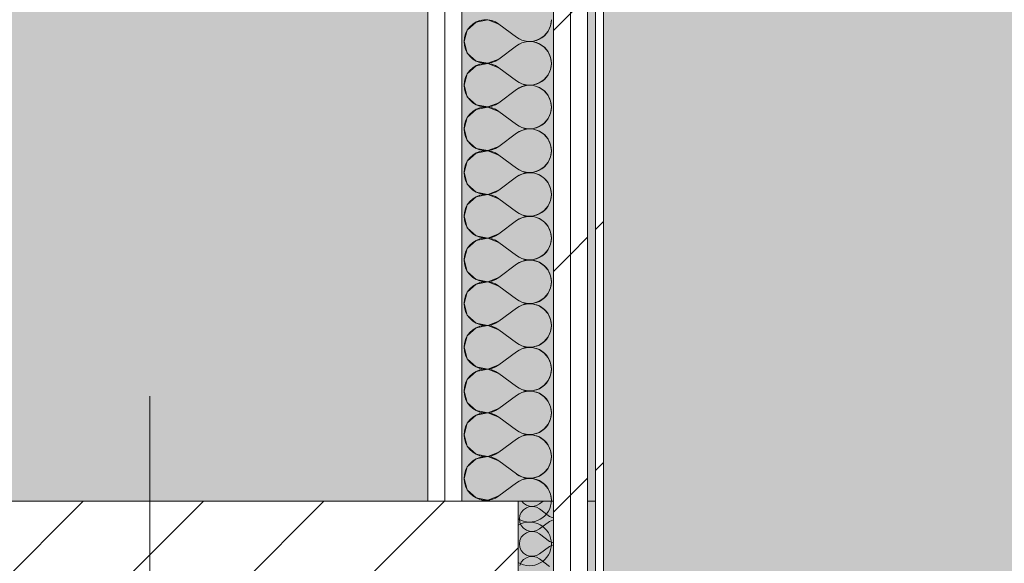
# Model space of a CAD drawing. Header units: millimetres. Extents: x -40968 to 13979, y -19284 to 4746.
# Tile 253 of 256: x -2002 to -1250, y -1081 to -667. Entities that reach past the tile are written whole.
import ezdxf

# ---------------------------------------------------------------- set-up
doc = ezdxf.new("R2010")
doc.units = ezdxf.units.MM
doc.header["$MEASUREMENT"] = 0
doc.linetypes.add('Wipeout_Contour', pattern=[1000, 0, -1000])
for name, color, linetype in [('10_ESTR_Pilars', 7, 'Continuous'), ('Nuevo_08_E_Envans secs', 7, 'Continuous'), ('Nuevo_14_PAV_Soft Light Grey 0554', 7, 'Continuous')]:
    doc.layers.add(name, color=color, linetype=linetype)
for name, color, linetype, lineweight in [('10_ESTR_Pilars_Pluma_Nº__20', 1, 'Continuous', 5), ('10_ESTR_Pilars_Pluma_Nº__28', 7, 'Continuous', 20), ('10_ESTR_Pilars_Pluma_Nº__42', 8, 'Continuous', 25), ('Nuevo_08_E_Envans secs_Pluma_Nº__1', 7, 'Continuous', 5)]:
    doc.layers.add(name, color=color, linetype=linetype, lineweight=lineweight)
for name, color, linetype, lineweight, true_color in [('Nuevo_08_E_Envans secs_Pluma_Nº__102', 7, 'Continuous', 5, 0xcccccc), ('Nuevo_08_E_Envans secs_Pluma_Nº__171', 171, 'Continuous', 13, 0xaaaaff), ('Nuevo_08_E_Envans secs_Pluma_Nº__177', 7, 'Continuous', 15, 0xf7e046), ('Nuevo_14_PAV_Soft Light Grey 0554_Pluma_Nº__245', 7, 'Continuous', 13, 0xe8e8e8)]:
    doc.layers.add(name, color=color, linetype=linetype, lineweight=lineweight, true_color=true_color)
pattern_1 = [(45, (0, 0), (-183.848, 183.848), [195, -65]), (45, (7e-14, 183.85), (-183.848, 183.848), [195, -65])]

# ---------------------------------------------------------------- blocks, each defined once
blk = doc.blocks.new('Forjado_1_1', base_point=(-23046.79, -1194.06))
at = {"layer": 'Nuevo_14_PAV_Soft Light Grey 0554_Pluma_Nº__245', "linetype": 'Continuous', "lineweight": 0, "true_color": 0xe8e8e8}
h = blk.add_hatch(color=254, dxfattribs=at)
h.paths.add_polyline_path([(-23046.79, -1194.06), (-1631.11, -1193.63), (-1631.11, -6938.97), (-1556.11, -6938.97), (-1556.11, -7503.98), (-1616.26, -7503.98), (-1616.05, -11935.98), (-1564.89, -11935.98), (-1564.89, -12491.98), (-2024.11, -12491.98), (-2024.11, -12338.98), (-6997.39, -12338.98), (-6997.39, -12391.98), (-3637.68, -12391.98), (-3638.94, -13690.72), (-3644.87, -17130.96), (428.17, -17130.98), (428.89, -16788.98), (778.89, -16788.98), (778.35, -17142.97), (2622.91, -17145.82), (2623.01, -17079.79), (3389.91, -17080.98), (3389.61, -17276.98), (5489.84, -17280.21), (5489.84, -17141.49), (5763.89, -17141.49), (5763.89, -16738.98), (6378.89, -16738.98), (6378.89, -12488.98), (5778.89, -12488.98), (5779.74, -11938.87), (6782.11, -11938.85), (6782.11, -9207.42), (6082.11, -9207.42), (6016.11, -7504.98), (6016.11, -9073.42), (2073.42, -9073.42), (2073.42, -5267.32), (5998.89, -5267.32), (5998.89, -1708.98), (5884.89, -967.98), (7332.11, -967.98), (7332.11, 1999.55), (-28277.4, 1999.55), (-23028.39, 1969.01)])
h.paths.add_polyline_path([(492.89, -5267.32), (1951.42, -5267.32), (1951.42, -9073.42), (492.89, -9073.42)], flags=0)
blk = doc.blocks.new('*X210')
at = {"layer": 'Nuevo_08_E_Envans secs_Pluma_Nº__102', "color": 254, "linetype": 'Continuous', "lineweight": 5, "true_color": 0xcccccc}
for p, q in [((-1653.23, -668.43), (-1659.95, -674.57)), ((-1644.28, -666.73), (-1653.23, -668.43)), ((-1635.78, -670), (-1644.28, -666.73)), ((-1596.41, -671.22), (-1595.78, -666.67)), ((-1659.95, -674.57), (-1662.44, -683.33)), ((-1635.78, -670), (-1622.44, -680)), ((-1601.2, -678.97), (-1598.26, -675.43)), ((-1598.26, -675.43), (-1596.41, -671.22)), ((-1662.44, -683.33), (-1659.95, -692.1)), ((-1622.44, -680), (-1618.42, -682.23)), ((-1618.42, -682.23), (-1613.94, -683.27)), ((-1613.94, -683.4), (-1618.42, -684.44)), ((-1613.94, -683.27), (-1609.35, -683.04)), ((-1609.35, -683.62), (-1613.94, -683.4)), ((-1609.35, -683.04), (-1604.99, -681.57)), ((-1604.99, -685.09), (-1609.35, -683.62)), ((-1604.99, -681.57), (-1601.2, -678.97)), ((-1635.78, -696.67), (-1622.44, -686.67)), ((-1618.42, -684.44), (-1622.44, -686.67)), ((-1601.2, -687.7), (-1604.99, -685.09)), ((-1598.26, -691.24), (-1601.2, -687.7)), ((-1596.41, -695.45), (-1598.26, -691.24)), ((-1659.95, -692.1), (-1653.23, -698.24)), ((-1653.23, -698.24), (-1644.28, -699.93)), ((-1644.28, -699.93), (-1635.78, -696.67)), ((-1595.78, -700), (-1596.41, -695.45)), ((-1653.23, -701.76), (-1659.95, -707.9)), ((-1644.28, -700.07), (-1653.23, -701.76)), ((-1635.78, -703.33), (-1644.28, -700.07)), ((-1635.78, -703.33), (-1622.44, -713.33)), ((-1598.26, -708.76), (-1596.41, -704.55)), ((-1596.41, -704.55), (-1595.78, -700)), ((-1659.95, -707.9), (-1662.44, -716.67)), ((-1622.44, -713.33), (-1618.42, -715.56)), ((-1604.99, -714.91), (-1601.2, -712.3)), ((-1601.2, -712.3), (-1598.26, -708.76)), ((-1662.44, -716.67), (-1659.95, -725.43)), ((-1635.78, -730), (-1622.44, -720)), ((-1618.42, -717.77), (-1622.44, -720)), ((-1618.42, -715.56), (-1613.94, -716.6)), ((-1613.94, -716.73), (-1618.42, -717.77)), ((-1613.94, -716.6), (-1609.35, -716.38)), ((-1609.35, -716.96), (-1613.94, -716.73)), ((-1609.35, -716.38), (-1604.99, -714.91)), ((-1604.99, -718.43), (-1609.35, -716.96)), ((-1601.2, -721.03), (-1604.99, -718.43)), ((-1598.26, -724.57), (-1601.2, -721.03)), ((-1659.95, -725.43), (-1653.23, -731.57)), ((-1596.41, -728.78), (-1598.26, -724.57)), ((-1595.78, -733.33), (-1596.41, -728.78)), ((-1653.23, -735.09), (-1659.95, -741.24)), ((-1653.23, -731.57), (-1644.28, -733.27)), ((-1644.28, -733.4), (-1653.23, -735.09)), ((-1644.28, -733.27), (-1635.78, -730)), ((-1635.78, -736.67), (-1644.28, -733.4)), ((-1596.41, -737.89), (-1595.78, -733.33)), ((-1659.95, -741.24), (-1662.44, -750)), ((-1635.78, -736.67), (-1622.44, -746.67)), ((-1601.2, -745.64), (-1598.26, -742.1)), ((-1598.26, -742.1), (-1596.41, -737.89)), ((-1662.44, -750), (-1659.95, -758.76)), ((-1622.44, -746.67), (-1618.42, -748.89)), ((-1618.42, -751.11), (-1622.44, -753.33)), ((-1618.42, -748.89), (-1613.94, -749.93)), ((-1613.94, -750.07), (-1618.42, -751.11)), ((-1613.94, -749.93), (-1609.35, -749.71)), ((-1609.35, -750.29), (-1613.94, -750.07)), ((-1609.35, -749.71), (-1604.99, -748.24)), ((-1604.99, -751.76), (-1609.35, -750.29)), ((-1604.99, -748.24), (-1601.2, -745.64)), ((-1659.95, -758.76), (-1653.23, -764.91)), ((-1635.78, -763.33), (-1622.44, -753.33)), ((-1601.2, -754.36), (-1604.99, -751.76)), ((-1598.26, -757.9), (-1601.2, -754.36)), ((-1596.41, -762.11), (-1598.26, -757.9)), ((-1653.23, -764.91), (-1644.28, -766.6)), ((-1644.28, -766.6), (-1635.78, -763.33)), ((-1595.78, -766.67), (-1596.41, -762.11)), ((-1596.41, -771.22), (-1595.78, -766.67)), ((-1653.23, -768.43), (-1659.95, -774.57)), ((-1644.28, -766.73), (-1653.23, -768.43)), ((-1635.78, -770), (-1644.28, -766.73)), ((-1635.78, -770), (-1622.44, -780)), ((-1598.26, -775.43), (-1596.41, -771.22)), ((-1659.95, -774.57), (-1662.44, -783.33)), ((-1622.44, -780), (-1618.42, -782.23)), ((-1609.35, -783.04), (-1604.99, -781.57)), ((-1604.99, -781.57), (-1601.2, -778.97)), ((-1601.2, -778.97), (-1598.26, -775.43)), ((-1662.44, -783.33), (-1659.95, -792.1)), ((-1635.78, -796.67), (-1622.44, -786.67)), ((-1618.42, -784.44), (-1622.44, -786.67)), ((-1618.42, -782.23), (-1613.94, -783.27)), ((-1613.94, -783.4), (-1618.42, -784.44)), ((-1613.94, -783.27), (-1609.35, -783.04)), ((-1609.35, -783.62), (-1613.94, -783.4)), ((-1604.99, -785.09), (-1609.35, -783.62)), ((-1601.2, -787.7), (-1604.99, -785.09)), ((-1598.26, -791.24), (-1601.2, -787.7)), ((-1659.95, -792.1), (-1653.23, -798.24)), ((-1644.28, -799.93), (-1635.78, -796.67)), ((-1596.41, -795.45), (-1598.26, -791.24)), ((-1595.78, -800), (-1596.41, -795.45)), ((-1653.23, -801.76), (-1659.95, -807.9)), ((-1653.23, -798.24), (-1644.28, -799.93)), ((-1644.28, -800.07), (-1653.23, -801.76)), ((-1635.78, -803.33), (-1644.28, -800.07)), ((-1635.78, -803.33), (-1622.44, -813.33)), ((-1596.41, -804.55), (-1595.78, -800)), ((-1659.95, -807.9), (-1662.44, -816.67)), ((-1601.2, -812.3), (-1598.26, -808.76)), ((-1598.26, -808.76), (-1596.41, -804.55)), ((-1662.44, -816.67), (-1659.95, -825.43)), ((-1622.44, -813.33), (-1618.42, -815.56)), ((-1618.42, -817.77), (-1622.44, -820)), ((-1618.42, -815.56), (-1613.94, -816.6)), ((-1613.94, -816.73), (-1618.42, -817.77)), ((-1613.94, -816.6), (-1609.35, -816.38)), ((-1609.35, -816.96), (-1613.94, -816.73)), ((-1609.35, -816.38), (-1604.99, -814.91)), ((-1604.99, -818.43), (-1609.35, -816.96)), ((-1604.99, -814.91), (-1601.2, -812.3)), ((-1601.2, -821.03), (-1604.99, -818.43)), ((-1659.95, -825.43), (-1653.23, -831.57)), ((-1635.78, -830), (-1622.44, -820)), ((-1598.26, -824.57), (-1601.2, -821.03)), ((-1596.41, -828.78), (-1598.26, -824.57)), ((-1653.23, -831.57), (-1644.28, -833.27)), ((-1644.28, -833.4), (-1653.23, -835.09)), ((-1644.28, -833.27), (-1635.78, -830)), ((-1635.78, -836.67), (-1644.28, -833.4)), ((-1595.78, -833.33), (-1596.41, -828.78)), ((-1596.41, -837.89), (-1595.78, -833.33)), ((-1659.95, -841.24), (-1662.44, -850)), ((-1653.23, -835.09), (-1659.95, -841.24)), ((-1635.78, -836.67), (-1622.44, -846.67)), ((-1598.26, -842.1), (-1596.41, -837.89)), ((-1622.44, -846.67), (-1618.42, -848.89)), ((-1618.42, -848.89), (-1613.94, -849.93)), ((-1609.35, -849.71), (-1604.99, -848.24)), ((-1604.99, -848.24), (-1601.2, -845.64)), ((-1601.2, -845.64), (-1598.26, -842.1)), ((-1662.44, -850), (-1659.95, -858.76)), ((-1635.78, -863.33), (-1622.44, -853.33)), ((-1618.42, -851.11), (-1622.44, -853.33)), ((-1613.94, -850.07), (-1618.42, -851.11)), ((-1613.94, -849.93), (-1609.35, -849.71)), ((-1609.35, -850.29), (-1613.94, -850.07)), ((-1604.99, -851.76), (-1609.35, -850.29)), ((-1601.2, -854.36), (-1604.99, -851.76)), ((-1598.26, -857.9), (-1601.2, -854.36)), ((-1659.95, -858.76), (-1653.23, -864.91)), ((-1644.28, -866.6), (-1635.78, -863.33)), ((-1596.41, -862.11), (-1598.26, -857.9)), ((-1595.78, -866.67), (-1596.41, -862.11)), ((-1653.23, -868.43), (-1659.95, -874.57)), ((-1653.23, -864.91), (-1644.28, -866.6)), ((-1644.28, -866.73), (-1653.23, -868.43)), ((-1635.78, -870), (-1644.28, -866.73)), ((-1635.78, -870), (-1622.44, -880)), ((-1598.26, -875.43), (-1596.41, -871.22)), ((-1596.41, -871.22), (-1595.78, -866.67)), ((-1659.95, -874.57), (-1662.44, -883.33)), ((-1604.99, -881.57), (-1601.2, -878.97)), ((-1601.2, -878.97), (-1598.26, -875.43)), ((-1662.44, -883.33), (-1659.95, -892.1)), ((-1635.78, -896.67), (-1622.44, -886.67)), ((-1622.44, -880), (-1618.42, -882.23)), ((-1618.42, -884.44), (-1622.44, -886.67)), ((-1618.42, -882.23), (-1613.94, -883.27)), ((-1613.94, -883.4), (-1618.42, -884.44)), ((-1613.94, -883.27), (-1609.35, -883.04)), ((-1609.35, -883.62), (-1613.94, -883.4)), ((-1609.35, -883.04), (-1604.99, -881.57)), ((-1604.99, -885.09), (-1609.35, -883.62)), ((-1601.2, -887.7), (-1604.99, -885.09)), ((-1659.95, -892.1), (-1653.23, -898.24)), ((-1598.26, -891.24), (-1601.2, -887.7)), ((-1596.41, -895.45), (-1598.26, -891.24)), ((-1653.23, -901.76), (-1659.95, -907.9)), ((-1653.23, -898.24), (-1644.28, -899.93)), ((-1644.28, -900.07), (-1653.23, -901.76)), ((-1644.28, -899.93), (-1635.78, -896.67)), ((-1635.78, -903.33), (-1644.28, -900.07)), ((-1595.78, -900), (-1596.41, -895.45)), ((-1596.41, -904.55), (-1595.78, -900)), ((-1659.95, -907.9), (-1662.44, -916.67)), ((-1635.78, -903.33), (-1622.44, -913.33)), ((-1601.2, -912.3), (-1598.26, -908.76)), ((-1598.26, -908.76), (-1596.41, -904.55)), ((-1662.44, -916.67), (-1659.95, -925.43)), ((-1622.44, -913.33), (-1618.42, -915.56)), ((-1618.42, -915.56), (-1613.94, -916.6)), ((-1613.94, -916.73), (-1618.42, -917.77)), ((-1613.94, -916.6), (-1609.35, -916.38)), ((-1609.35, -916.96), (-1613.94, -916.73)), ((-1609.35, -916.38), (-1604.99, -914.91)), ((-1604.99, -918.43), (-1609.35, -916.96)), ((-1604.99, -914.91), (-1601.2, -912.3)), ((-1635.78, -930), (-1622.44, -920)), ((-1618.42, -917.77), (-1622.44, -920)), ((-1601.2, -921.03), (-1604.99, -918.43)), ((-1598.26, -924.57), (-1601.2, -921.03)), ((-1659.95, -925.43), (-1653.23, -931.57)), ((-1653.23, -931.57), (-1644.28, -933.27)), ((-1644.28, -933.27), (-1635.78, -930)), ((-1596.41, -928.78), (-1598.26, -924.57)), ((-1595.78, -933.33), (-1596.41, -928.78)), ((-1653.23, -935.09), (-1659.95, -941.24)), ((-1644.28, -933.4), (-1653.23, -935.09)), ((-1635.78, -936.67), (-1644.28, -933.4)), ((-1635.78, -936.67), (-1622.44, -946.67)), ((-1598.26, -942.1), (-1596.41, -937.89)), ((-1596.41, -937.89), (-1595.78, -933.33)), ((-1659.95, -941.24), (-1662.44, -950)), ((-1622.44, -946.67), (-1618.42, -948.89)), ((-1604.99, -948.24), (-1601.2, -945.64)), ((-1601.2, -945.64), (-1598.26, -942.1)), ((-1662.44, -950), (-1659.95, -958.76)), ((-1635.78, -963.33), (-1622.44, -953.33)), ((-1618.42, -951.11), (-1622.44, -953.33)), ((-1618.42, -948.89), (-1613.94, -949.93)), ((-1613.94, -950.07), (-1618.42, -951.11)), ((-1613.94, -949.93), (-1609.35, -949.71)), ((-1609.35, -950.29), (-1613.94, -950.07)), ((-1609.35, -949.71), (-1604.99, -948.24)), ((-1604.99, -951.76), (-1609.35, -950.29)), ((-1601.2, -954.36), (-1604.99, -951.76)), ((-1598.26, -957.9), (-1601.2, -954.36)), ((-1659.95, -958.76), (-1653.23, -964.91)), ((-1596.41, -962.11), (-1598.26, -957.9)), ((-1653.23, -968.43), (-1659.95, -974.57)), ((-1653.23, -964.91), (-1644.28, -966.6)), ((-1644.28, -966.73), (-1653.23, -968.43)), ((-1644.28, -966.6), (-1635.78, -963.33)), ((-1635.78, -970), (-1644.28, -966.73)), ((-1595.78, -966.67), (-1596.41, -962.11)), ((-1596.41, -971.22), (-1595.78, -966.67)), ((-1659.95, -974.57), (-1662.44, -983.33)), ((-1635.78, -970), (-1622.44, -980)), ((-1601.2, -978.97), (-1598.26, -975.43)), ((-1598.26, -975.43), (-1596.41, -971.22)), ((-1662.44, -983.33), (-1659.95, -992.1)), ((-1622.44, -980), (-1618.42, -982.23)), ((-1618.42, -984.44), (-1622.44, -986.67)), ((-1618.42, -982.23), (-1613.94, -983.27)), ((-1613.94, -983.4), (-1618.42, -984.44)), ((-1613.94, -983.27), (-1609.35, -983.04)), ((-1609.35, -983.62), (-1613.94, -983.4)), ((-1609.35, -983.04), (-1604.99, -981.57)), ((-1604.99, -985.09), (-1609.35, -983.62)), ((-1604.99, -981.57), (-1601.2, -978.97)), ((-1659.95, -992.1), (-1653.23, -998.24)), ((-1635.78, -996.67), (-1622.44, -986.67)), ((-1601.2, -987.7), (-1604.99, -985.09)), ((-1598.26, -991.24), (-1601.2, -987.7)), ((-1596.41, -995.45), (-1598.26, -991.24)), ((-1653.23, -998.24), (-1644.28, -999.93)), ((-1644.28, -999.93), (-1635.78, -996.67)), ((-1595.78, -1000), (-1596.41, -995.45)), ((-1653.23, -1001.76), (-1659.95, -1007.9)), ((-1644.28, -1000.07), (-1653.23, -1001.76)), ((-1635.78, -1003.33), (-1644.28, -1000.07)), ((-1635.78, -1003.33), (-1622.44, -1013.33)), ((-1598.26, -1008.76), (-1596.41, -1004.55)), ((-1596.41, -1004.55), (-1595.78, -1000)), ((-1659.95, -1007.9), (-1662.44, -1016.67)), ((-1622.44, -1013.33), (-1618.42, -1015.56)), ((-1604.99, -1014.91), (-1601.2, -1012.3)), ((-1601.2, -1012.3), (-1598.26, -1008.76)), ((-1662.44, -1016.67), (-1659.95, -1025.43)), ((-1635.78, -1030), (-1622.44, -1020)), ((-1618.42, -1017.77), (-1622.44, -1020)), ((-1618.42, -1015.56), (-1613.94, -1016.6)), ((-1613.94, -1016.73), (-1618.42, -1017.77)), ((-1613.94, -1016.6), (-1609.35, -1016.38)), ((-1609.35, -1016.96), (-1613.94, -1016.73)), ((-1609.35, -1016.38), (-1604.99, -1014.91)), ((-1604.99, -1018.43), (-1609.35, -1016.96)), ((-1601.2, -1021.03), (-1604.99, -1018.43)), ((-1598.26, -1024.57), (-1601.2, -1021.03)), ((-1659.95, -1025.43), (-1653.23, -1031.57)), ((-1596.41, -1028.78), (-1598.26, -1024.57)), ((-1595.78, -1033.33), (-1596.41, -1028.78)), ((-1653.23, -1031.57), (-1644.28, -1033.27)), ((-1644.28, -1033.4), (-1647.32, -1033.98)), ((-1644.28, -1033.27), (-1635.78, -1030)), ((-1642.78, -1033.98), (-1644.28, -1033.4)), ((-1595.87, -1033.98), (-1595.78, -1033.33))]:
    blk.add_line(p, q, dxfattribs=at)
blk = doc.blocks.new('Muro_84_1', base_point=(-1690.11, -1033.98))
at = {"color": 254, "linetype": 'Wipeout_Contour', "lineweight": 0, "ltscale": 8978.562921}
blk.add_wipeout([(-1562.11, 2103.55), (-1562.11, -1033.98), (-1556.11, -1033.98), (-1556.11, 2103.55)], dxfattribs=at).dxf.layer = 'Nuevo_08_E_Envans secs'
at = {"color": 254, "linetype": 'Wipeout_Contour', "lineweight": 0, "ltscale": 9143.031501}
blk.add_wipeout([(-1690.11, 1975.55), (-1690.11, -1033.98), (-1677.11, -1033.98), (-1677.11, 1975.55)], dxfattribs=at).dxf.layer = 'Nuevo_08_E_Envans secs'
at = {"layer": 'Nuevo_08_E_Envans secs_Pluma_Nº__171', "linetype": 'Continuous', "lineweight": 13, "true_color": 0xaaaaff}
h = blk.add_hatch(dxfattribs=at)
h.set_pattern_fill('Panellat_HPL_0001', color=161, style=0, pattern_type=2)
h.set_pattern_definition(pattern_1)
h.paths.add_polyline_path([(-1562.11, 2103.55), (-1562.11, -1033.98), (-1556.11, -1033.98), (-1556.11, 2103.55)])
at = {"layer": 'Nuevo_08_E_Envans secs_Pluma_Nº__177', "linetype": 'Continuous', "lineweight": 15, "true_color": 0xf7e046}
h = blk.add_hatch(dxfattribs=at)
h.set_pattern_fill('Panellat_HPL_0001', color=53, style=0, pattern_type=2)
h.set_pattern_definition(pattern_1)
h.paths.add_polyline_path([(-1690.11, 1975.55), (-1690.11, -1033.98), (-1677.11, -1033.98), (-1677.11, 1975.55)])
at = {"layer": 'Nuevo_08_E_Envans secs_Pluma_Nº__1', "color": 7, "linetype": 'Continuous', "lineweight": 5}
blk.add_line((-1562.11, 2103.55), (-1562.11, -1033.98), dxfattribs=at)
at = {"layer": 'Nuevo_08_E_Envans secs_Pluma_Nº__1', "color": 7, "linetype": 'Continuous', "lineweight": 5, "flags": 128}
for points in [[(-1556.11, -1033.98), (-1556.11, 2109.55)], [(-1690.11, 1975.55), (-1690.11, -1033.98)]]:
    blk.add_lwpolyline(points, dxfattribs=at)
at = {"color": 254, "linetype": 'Wipeout_Contour', "lineweight": 0, "ltscale": 9123.957111}
blk.add_wipeout([(-1677.11, 1988.55), (-1677.11, -1033.98), (-1664.11, -1033.98), (-1664.11, 1988.55)], dxfattribs=at).dxf.layer = 'Nuevo_08_E_Envans secs'
at = {"layer": 'Nuevo_08_E_Envans secs_Pluma_Nº__177', "linetype": 'Continuous', "lineweight": 15, "true_color": 0xf7e046}
h = blk.add_hatch(dxfattribs=at)
h.set_pattern_fill('Panellat_HPL_0001', color=53, style=0, pattern_type=2)
h.set_pattern_definition(pattern_1)
h.paths.add_polyline_path([(-1677.11, 1988.55), (-1677.11, -1033.98), (-1664.11, -1033.98), (-1664.11, 1988.55)])
at = {"layer": 'Nuevo_08_E_Envans secs_Pluma_Nº__1', "color": 7, "linetype": 'Continuous', "lineweight": 5}
for p, q in [((-1664.11, 2001.55), (-1664.11, -1033.98)), ((-1677.11, 1988.55), (-1677.11, -1033.98))]:
    blk.add_line(p, q, dxfattribs=at)
at = {"layer": 'Nuevo_08_E_Envans secs', "color": 7, "lineweight": 20}
blk.add_blockref('*X210', (0, 0), dxfattribs=at)
at = {"color": 254, "linetype": 'Wipeout_Contour', "lineweight": 0, "ltscale": 9009.400021}
blk.add_wipeout([(-1594.11, 2071.55), (-1594.11, -1033.98), (-1581.11, -1033.98), (-1581.11, 2071.55)], dxfattribs=at).dxf.layer = 'Nuevo_08_E_Envans secs'
at = {"layer": 'Nuevo_08_E_Envans secs_Pluma_Nº__177', "linetype": 'Continuous', "lineweight": 15, "true_color": 0xf7e046}
h = blk.add_hatch(dxfattribs=at)
h.set_pattern_fill('Panellat_HPL_0001', color=53, style=0, pattern_type=2)
h.set_pattern_definition(pattern_1)
h.paths.add_polyline_path([(-1594.11, 2071.55), (-1594.11, -1033.98), (-1581.11, -1033.98), (-1581.11, 2071.55)])
at = {"layer": 'Nuevo_08_E_Envans secs_Pluma_Nº__1', "color": 7, "linetype": 'Continuous', "lineweight": 5}
blk.add_line((-1594.11, 2071.55), (-1594.11, -1033.98), dxfattribs=at)
at = {"color": 254, "linetype": 'Wipeout_Contour', "lineweight": 0, "ltscale": 8992.591799}
blk.add_wipeout([(-1581.11, 2084.55), (-1581.11, -1033.98), (-1568.11, -1033.98), (-1568.11, 2084.55)], dxfattribs=at).dxf.layer = 'Nuevo_08_E_Envans secs'
at = {"layer": 'Nuevo_08_E_Envans secs_Pluma_Nº__177', "linetype": 'Continuous', "lineweight": 15, "true_color": 0xf7e046}
h = blk.add_hatch(dxfattribs=at)
h.set_pattern_fill('Panellat_HPL_0001', color=53, style=0, pattern_type=2)
h.set_pattern_definition(pattern_1)
h.paths.add_polyline_path([(-1581.11, 2084.55), (-1581.11, -1033.98), (-1568.11, -1033.98), (-1568.11, 2084.55)])
at = {"layer": 'Nuevo_08_E_Envans secs_Pluma_Nº__1', "color": 7, "linetype": 'Continuous', "lineweight": 5}
for p, q in [((-1568.11, 2097.55), (-1568.11, -1033.98)), ((-1581.11, 2084.55), (-1581.11, -1033.98))]:
    blk.add_line(p, q, dxfattribs=at)
blk = doc.blocks.new('*X214')
at = {"layer": 'Nuevo_08_E_Envans secs_Pluma_Nº__102', "color": 254, "linetype": 'Continuous', "lineweight": 5, "true_color": 0xcccccc}
for p, q in [((-1618.4, -1033.98), (-1617.06, -1035.6)), ((-1617.06, -1035.6), (-1614.89, -1037.09)), ((-1614.89, -1037.09), (-1612.4, -1037.93)), ((-1607.22, -1037.46), (-1604.92, -1036.19)), ((-1601.97, -1033.98), (-1604.92, -1036.19)), ((-1582.06, -1038.1), (-1583.23, -1033.98)), ((-1618.73, -1042.61), (-1619.79, -1045.02)), ((-1617.06, -1040.59), (-1618.73, -1042.61)), ((-1614.89, -1039.1), (-1617.06, -1040.59)), ((-1612.4, -1038.26), (-1614.89, -1039.1)), ((-1612.4, -1037.93), (-1609.78, -1038.06)), ((-1609.78, -1038.13), (-1612.4, -1038.26)), ((-1609.78, -1038.06), (-1607.22, -1037.46)), ((-1607.22, -1038.73), (-1609.78, -1038.13)), ((-1604.92, -1040), (-1607.22, -1038.73)), ((-1597.3, -1045.71), (-1604.92, -1040)), ((-1587.33, -1046.61), (-1583.48, -1043.1)), ((-1583.48, -1043.1), (-1582.06, -1038.1)), ((-1619.79, -1045.02), (-1620.16, -1047.62)), ((-1620.16, -1047.62), (-1619.79, -1050.22)), ((-1619.79, -1050.22), (-1618.73, -1052.63)), ((-1597.3, -1049.52), (-1604.92, -1055.24)), ((-1597.3, -1045.71), (-1592.44, -1047.58)), ((-1592.44, -1047.66), (-1597.3, -1049.52)), ((-1592.44, -1047.58), (-1587.33, -1046.61)), ((-1587.33, -1048.62), (-1592.44, -1047.66)), ((-1583.48, -1052.14), (-1587.33, -1048.62)), ((-1582.06, -1057.14), (-1583.48, -1052.14)), ((-1618.73, -1052.63), (-1617.06, -1054.65)), ((-1617.06, -1059.64), (-1618.73, -1061.66)), ((-1617.06, -1054.65), (-1614.89, -1056.14)), ((-1614.89, -1058.15), (-1617.06, -1059.64)), ((-1614.89, -1056.14), (-1612.4, -1056.98)), ((-1612.4, -1057.31), (-1614.89, -1058.15)), ((-1612.4, -1056.98), (-1609.78, -1057.1)), ((-1609.78, -1057.18), (-1612.4, -1057.31)), ((-1609.78, -1057.1), (-1607.22, -1056.51)), ((-1607.22, -1057.78), (-1609.78, -1057.18)), ((-1607.22, -1056.51), (-1604.92, -1055.24)), ((-1604.92, -1059.05), (-1607.22, -1057.78)), ((-1597.3, -1064.76), (-1604.92, -1059.05)), ((-1583.48, -1062.15), (-1582.06, -1057.14)), ((-1619.79, -1064.06), (-1620.16, -1066.67)), ((-1620.16, -1066.67), (-1619.79, -1069.27)), ((-1618.73, -1061.66), (-1619.79, -1064.06)), ((-1597.3, -1064.76), (-1592.44, -1066.63)), ((-1592.44, -1066.71), (-1597.3, -1068.57)), ((-1592.44, -1066.63), (-1587.33, -1065.66)), ((-1587.33, -1067.67), (-1592.44, -1066.71)), ((-1587.33, -1065.66), (-1583.48, -1062.15)), ((-1619.79, -1069.27), (-1618.73, -1071.67)), ((-1618.73, -1071.67), (-1617.06, -1073.7)), ((-1617.06, -1073.7), (-1614.89, -1075.19)), ((-1607.22, -1075.56), (-1604.92, -1074.29)), ((-1597.3, -1068.57), (-1604.92, -1074.29)), ((-1583.48, -1071.18), (-1587.33, -1067.67)), ((-1582.06, -1076.19), (-1583.48, -1071.18)), ((-1618.73, -1080.71), (-1619.79, -1083.11)), ((-1617.06, -1078.68), (-1618.73, -1080.71)), ((-1614.89, -1077.2), (-1617.06, -1078.68)), ((-1614.89, -1075.19), (-1612.4, -1076.02)), ((-1612.4, -1076.36), (-1614.89, -1077.2)), ((-1612.4, -1076.02), (-1609.78, -1076.15)), ((-1609.78, -1076.23), (-1612.4, -1076.36)), ((-1609.78, -1076.15), (-1607.22, -1075.56)), ((-1607.22, -1076.82), (-1609.78, -1076.23)), ((-1604.92, -1078.1), (-1607.22, -1076.82)), ((-1597.3, -1083.81), (-1604.92, -1078.1)), ((-1587.33, -1084.71), (-1583.48, -1081.2)), ((-1583.48, -1081.2), (-1582.06, -1076.19))]:
    blk.add_line(p, q, dxfattribs=at)
blk = doc.blocks.new('Muro_85_1', base_point=(-1621.11, -1703.98))
at = {"color": 254, "linetype": 'Wipeout_Contour', "lineweight": 0, "ltscale": 8370.984861}
blk.add_wipeout([(-1568.11, -1033.98), (-1581.11, -1033.98), (-1581.11, -1678.98), (-1568.11, -1678.98)], dxfattribs=at).dxf.layer = 'Nuevo_08_E_Envans secs'
at = {"color": 254, "linetype": 'Wipeout_Contour', "lineweight": 0, "ltscale": 8351.862043}
blk.add_wipeout([(-1556.11, -1033.98), (-1562.11, -1033.98), (-1562.11, -1697.98), (-1556.11, -1697.98)], dxfattribs=at).dxf.layer = 'Nuevo_08_E_Envans secs'
at = {"layer": 'Nuevo_08_E_Envans secs_Pluma_Nº__171', "linetype": 'Continuous', "lineweight": 13, "true_color": 0xaaaaff}
h = blk.add_hatch(dxfattribs=at)
h.set_pattern_fill('Panellat_HPL_0001', color=161, style=0, pattern_type=2)
h.set_pattern_definition(pattern_1)
h.paths.add_polyline_path([(-1556.11, -1033.98), (-1562.11, -1033.98), (-1562.11, -1697.98), (-1556.11, -1697.98)])
at = {"layer": 'Nuevo_08_E_Envans secs_Pluma_Nº__177', "linetype": 'Continuous', "lineweight": 15, "true_color": 0xf7e046}
h = blk.add_hatch(dxfattribs=at)
h.set_pattern_fill('Panellat_HPL_0001', color=53, style=0, pattern_type=2)
h.set_pattern_definition(pattern_1)
h.paths.add_polyline_path([(-1568.11, -1033.98), (-1581.11, -1033.98), (-1581.11, -1678.98), (-1568.11, -1678.98)])
at = {"layer": 'Nuevo_08_E_Envans secs_Pluma_Nº__1', "color": 7, "linetype": 'Continuous', "lineweight": 5}
for p, q in [((-1581.11, -1638.98), (-1581.11, -1033.98)), ((-1568.11, -1678.98), (-1568.11, -1033.98)), ((-1562.11, -1691.98), (-1562.11, -1033.98))]:
    blk.add_line(p, q, dxfattribs=at)
at = {"layer": 'Nuevo_08_E_Envans secs_Pluma_Nº__1', "color": 7, "linetype": 'Continuous', "lineweight": 5, "flags": 128}
for points in [[(-1581.11, -1033.98), (-1621.11, -1033.98)], [(-1568.11, -1033.98), (-1581.11, -1033.98)], [(-1562.11, -1033.98), (-1568.11, -1033.98)], [(-1556.11, -1033.98), (-1562.11, -1033.98)], [(-1556.11, -1703.98), (-1556.11, -1033.98)]]:
    blk.add_lwpolyline(points, dxfattribs=at)
at = {"layer": 'Nuevo_08_E_Envans secs', "color": 7, "lineweight": 20}
blk.add_blockref('*X214', (0, 0), dxfattribs=at)
blk = doc.blocks.new('*X480')
at = {"layer": 'Nuevo_08_E_Envans secs_Pluma_Nº__102', "color": 254, "linetype": 'Continuous', "lineweight": 5, "true_color": 0xcccccc}
for p, q in [((-1635.78, -670), (-1622.44, -680)), ((-1635.78, -696.67), (-1622.44, -686.67)), ((-1635.78, -703.33), (-1622.44, -713.33)), ((-1635.78, -730), (-1622.44, -720)), ((-1635.78, -736.67), (-1622.44, -746.67)), ((-1635.78, -763.33), (-1622.44, -753.33)), ((-1635.78, -770), (-1622.44, -780)), ((-1635.78, -796.67), (-1622.44, -786.67)), ((-1635.78, -803.33), (-1622.44, -813.33)), ((-1635.78, -830), (-1622.44, -820)), ((-1635.78, -836.67), (-1622.44, -846.67)), ((-1635.78, -863.33), (-1622.44, -853.33)), ((-1635.78, -870), (-1622.44, -880)), ((-1635.78, -896.67), (-1622.44, -886.67)), ((-1635.78, -903.33), (-1622.44, -913.33)), ((-1635.78, -930), (-1622.44, -920)), ((-1635.78, -936.67), (-1622.44, -946.67)), ((-1635.78, -963.33), (-1622.44, -953.33)), ((-1635.78, -970), (-1622.44, -980)), ((-1635.78, -996.67), (-1622.44, -986.67)), ((-1635.78, -1003.33), (-1622.44, -1013.33)), ((-1635.78, -1030), (-1622.44, -1020))]:
    blk.add_line(p, q, dxfattribs=at)
for centre, start, end in [((-1645.78, -683.33), 53.1301, 306.8699), ((-1612.44, -666.67), 233.1301, 0), ((-1612.44, -700), 0, 126.8699), ((-1645.78, -716.67), 53.1301, 306.8699), ((-1612.44, -700), 233.1301, 0), ((-1612.44, -733.33), 0, 126.8699), ((-1645.78, -750), 53.1301, 306.8699), ((-1612.44, -733.33), 233.1301, 0), ((-1612.44, -766.67), 0, 126.8699), ((-1645.78, -783.33), 53.1301, 306.8699), ((-1612.44, -766.67), 233.1301, 0), ((-1612.44, -800), 0, 126.8699), ((-1645.78, -816.67), 53.1301, 306.8699), ((-1612.44, -800), 233.1301, 0), ((-1612.44, -833.33), 0, 126.8699), ((-1645.78, -850), 53.1301, 306.8699), ((-1612.44, -833.33), 233.1301, 0), ((-1612.44, -866.67), 0, 126.8699), ((-1645.78, -883.33), 53.1301, 306.8699), ((-1612.44, -866.67), 233.1301, 0), ((-1612.44, -900), 0, 126.8699), ((-1645.78, -916.67), 53.1301, 306.8699), ((-1612.44, -900), 233.1301, 0), ((-1612.44, -933.33), 0, 126.8699), ((-1645.78, -950), 53.1301, 306.8699), ((-1612.44, -933.33), 233.1301, 0), ((-1612.44, -966.67), 0, 126.8699), ((-1645.78, -983.33), 53.1301, 306.8699), ((-1612.44, -966.67), 233.1301, 0), ((-1612.44, -1000), 0, 126.8699), ((-1645.78, -1016.67), 53.1301, 306.8699), ((-1612.44, -1000), 233.1301, 0), ((-1612.44, -1033.33), 0, 126.8699), ((-1645.78, -1050), 74.03725, 105.96275), ((-1612.44, -1033.33), 238.66766, 0), ((-1612.44, -1066.67), 0, 121.33234), ((-1612.44, -1066.67), 238.66766, 0)]:
    blk.add_arc(centre, 16.67, start, end, dxfattribs=at)
blk = doc.blocks.new('Muro_147_1', base_point=(-1690.11, -1193.98))
at = {"color": 254, "linetype": 'Wipeout_Contour', "lineweight": 0, "ltscale": 8551.475849}
blk.add_wipeout([(-1690.11, -1033.98), (-1677.11, -1033.98), (-1677.11, 1566.85), (-1690.11, 1566.85)], dxfattribs=at).dxf.layer = 'Nuevo_08_E_Envans secs'
at = {"color": 254, "linetype": 'Wipeout_Contour', "lineweight": 0, "ltscale": 8348.427345}
blk.add_wipeout([(-1562.11, 1566.85), (-1562.11, -1193.98), (-1556.11, -1193.98), (-1556.11, 1566.85)], dxfattribs=at).dxf.layer = 'Nuevo_08_E_Envans secs'
at = {"layer": 'Nuevo_08_E_Envans secs_Pluma_Nº__171', "linetype": 'Continuous', "lineweight": 13, "true_color": 0xaaaaff}
h = blk.add_hatch(dxfattribs=at)
h.set_pattern_fill('Panellat_HPL_0001', color=161, style=0, pattern_type=2)
h.set_pattern_definition(pattern_1)
h.paths.add_polyline_path([(-1562.11, 1566.85), (-1562.11, -1193.98), (-1556.11, -1193.98), (-1556.11, 1566.85)])
at = {"layer": 'Nuevo_08_E_Envans secs_Pluma_Nº__177', "linetype": 'Continuous', "lineweight": 15, "true_color": 0xf7e046}
h = blk.add_hatch(dxfattribs=at)
h.set_pattern_fill('Panellat_HPL_0001', color=53, style=0, pattern_type=2)
h.set_pattern_definition(pattern_1)
h.paths.add_polyline_path([(-1690.11, -1033.98), (-1677.11, -1033.98), (-1677.11, 1566.85), (-1690.11, 1566.85)])
at = {"layer": 'Nuevo_08_E_Envans secs_Pluma_Nº__1', "color": 7, "linetype": 'Continuous', "lineweight": 5}
blk.add_line((-1562.11, 1566.85), (-1562.11, -1193.98), dxfattribs=at)
at = {"layer": 'Nuevo_08_E_Envans secs_Pluma_Nº__1', "color": 7, "linetype": 'Continuous', "lineweight": 5, "flags": 128}
for points in [[(-1690.11, 1566.85), (-1690.11, -1033.98)], [(-1556.11, -1193.98), (-1556.11, 1566.85)]]:
    blk.add_lwpolyline(points, dxfattribs=at)
at = {"color": 254, "linetype": 'Wipeout_Contour', "lineweight": 0, "ltscale": 8510.346378}
blk.add_wipeout([(-1677.11, -1033.98), (-1664.11, -1033.98), (-1664.11, 1566.85), (-1677.11, 1566.85)], dxfattribs=at).dxf.layer = 'Nuevo_08_E_Envans secs'
at = {"layer": 'Nuevo_08_E_Envans secs_Pluma_Nº__177', "linetype": 'Continuous', "lineweight": 15, "true_color": 0xf7e046}
h = blk.add_hatch(dxfattribs=at)
h.set_pattern_fill('Panellat_HPL_0001', color=53, style=0, pattern_type=2)
h.set_pattern_definition(pattern_1)
h.paths.add_polyline_path([(-1677.11, -1033.98), (-1664.11, -1033.98), (-1664.11, 1566.85), (-1677.11, 1566.85)])
at = {"layer": 'Nuevo_08_E_Envans secs_Pluma_Nº__1', "color": 7, "linetype": 'Continuous', "lineweight": 5}
for p, q in [((-1677.11, 1566.85), (-1677.11, -1033.98)), ((-1664.11, 1566.85), (-1664.11, -1033.98))]:
    blk.add_line(p, q, dxfattribs=at)
at = {"layer": 'Nuevo_08_E_Envans secs', "color": 7, "lineweight": 20}
blk.add_blockref('*X480', (0, 0), dxfattribs=at)
at = {"color": 254, "linetype": 'Wipeout_Contour', "lineweight": 0, "ltscale": 8434.233056}
blk.add_wipeout([(-1594.11, 1566.85), (-1594.11, -1193.98), (-1581.11, -1193.98), (-1581.11, 1566.85)], dxfattribs=at).dxf.layer = 'Nuevo_08_E_Envans secs'
at = {"layer": 'Nuevo_08_E_Envans secs_Pluma_Nº__177', "linetype": 'Continuous', "lineweight": 15, "true_color": 0xf7e046}
h = blk.add_hatch(dxfattribs=at)
h.set_pattern_fill('Panellat_HPL_0001', color=53, style=0, pattern_type=2)
h.set_pattern_definition(pattern_1)
h.paths.add_polyline_path([(-1594.11, 1566.85), (-1594.11, -1193.98), (-1581.11, -1193.98), (-1581.11, 1566.85)])
at = {"layer": 'Nuevo_08_E_Envans secs_Pluma_Nº__1', "color": 7, "linetype": 'Continuous', "lineweight": 5}
blk.add_line((-1594.11, 1566.85), (-1594.11, -1193.98), dxfattribs=at)
at = {"color": 254, "linetype": 'Wipeout_Contour', "lineweight": 0, "ltscale": 8395.017447}
blk.add_wipeout([(-1581.11, 1566.85), (-1581.11, -1193.98), (-1568.11, -1193.98), (-1568.11, 1566.85)], dxfattribs=at).dxf.layer = 'Nuevo_08_E_Envans secs'
at = {"layer": 'Nuevo_08_E_Envans secs_Pluma_Nº__177', "linetype": 'Continuous', "lineweight": 15, "true_color": 0xf7e046}
h = blk.add_hatch(dxfattribs=at)
h.set_pattern_fill('Panellat_HPL_0001', color=53, style=0, pattern_type=2)
h.set_pattern_definition(pattern_1)
h.paths.add_polyline_path([(-1581.11, 1566.85), (-1581.11, -1193.98), (-1568.11, -1193.98), (-1568.11, 1566.85)])
at = {"layer": 'Nuevo_08_E_Envans secs_Pluma_Nº__1', "color": 7, "linetype": 'Continuous', "lineweight": 5}
for p, q in [((-1581.11, 1566.85), (-1581.11, -1193.98)), ((-1568.11, 1566.85), (-1568.11, -1193.98))]:
    blk.add_line(p, q, dxfattribs=at)
blk = doc.blocks.new('Pilar_6_1', base_point=(-1902.27, -1336.48))
at = {"color": 254, "linetype": 'Wipeout_Contour', "lineweight": 0, "ltscale": 9373.82675}
blk.add_wipeout([(-2183.43, -1638.98), (-1621.11, -1638.98), (-1621.11, -1033.98), (-2183.43, -1033.98)], dxfattribs=at).dxf.layer = '10_ESTR_Pilars'
at = {"layer": '10_ESTR_Pilars_Pluma_Nº__42', "linetype": 'Continuous', "lineweight": 25}
h = blk.add_hatch(dxfattribs=at)
h.set_pattern_fill('00_GCT_trama_45º_e1_400__05', color=8, style=0, pattern_type=2)
h.set_pattern_definition([(45, (0, 0), (-45.962, 45.962), [])])
h.paths.add_polyline_path([(-2183.43, -1638.98), (-1621.11, -1638.98), (-1621.11, -1033.98), (-2183.43, -1033.98)])
at = {"layer": '10_ESTR_Pilars_Pluma_Nº__20', "color": 1, "linetype": 'Continuous', "lineweight": 5}
blk.add_line((-1902.27, -1256.48), (-1902.27, -953.98), dxfattribs=at)
at = {"layer": '10_ESTR_Pilars_Pluma_Nº__28', "color": 7, "linetype": 'Continuous', "lineweight": 20, "flags": 128}
blk.add_lwpolyline([(-2183.43, -1638.98), (-1621.11, -1638.98), (-1621.11, -1033.98), (-2183.43, -1033.98)], close=True, dxfattribs=at)

msp = doc.modelspace()

# ---------------------------------------------------------------- block references
at = {"layer": 'Nuevo_14_PAV_Soft Light Grey 0554', "color": 254, "linetype": 'Continuous', "lineweight": 13, "true_color": 0xe8e8e8}
msp.add_blockref('Forjado_1_1', (-23046.79, -1194.06), dxfattribs=at)

# ---------------------------------------------------------------- next in the draw order: block references
at = {"layer": 'Nuevo_08_E_Envans secs', "color": 7, "lineweight": 20}
msp.add_blockref('Muro_84_1', (-1690.11, -1033.98), dxfattribs=at)

# ---------------------------------------------------------------- next in the draw order: block references
msp.add_blockref('Muro_85_1', (-1621.11, -1703.98), dxfattribs=at)

# ---------------------------------------------------------------- next in the draw order: block references
msp.add_blockref('Muro_147_1', (-1690.11, -1193.98), dxfattribs=at)

# ---------------------------------------------------------------- next in the draw order: block references
at = {"layer": '10_ESTR_Pilars', "color": 7, "lineweight": 20}
msp.add_blockref('Pilar_6_1', (-1902.27, -1336.48), dxfattribs=at)

doc.saveas('drawing.dxf')
